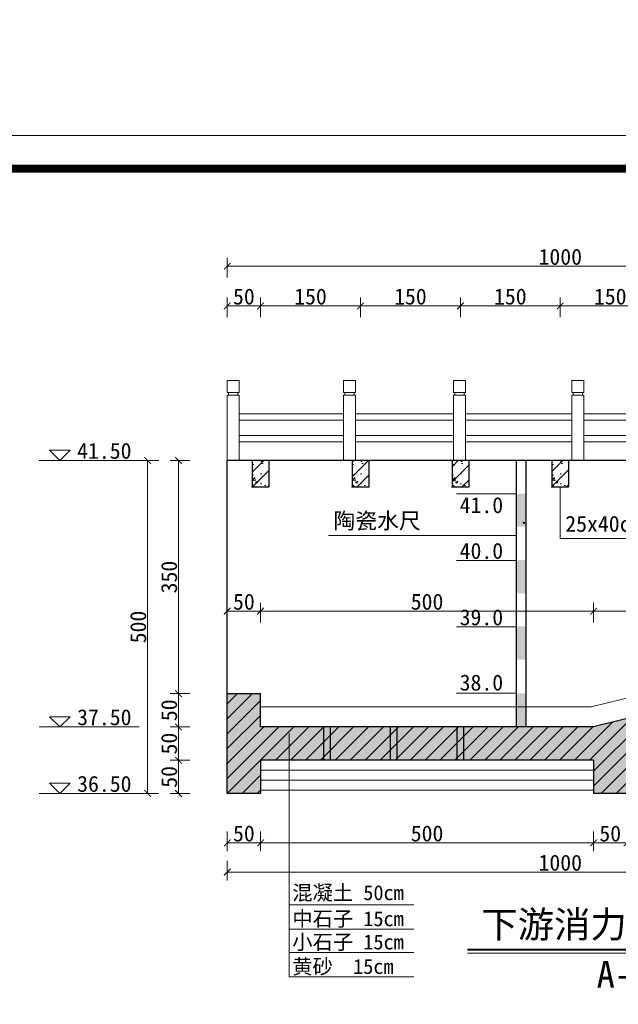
# Model space of a CAD drawing. Extents: x -13074 to 1448651, y 3648755 to 8081248.
# Tile 68 of 173: x 559309 to 559399, y 3858652 to 3858800. Entities that reach past the tile are written whole.
import ezdxf

# ---------------------------------------------------------------- set-up
doc = ezdxf.new("R2010")
doc.units = 0
doc.header["$PDMODE"] = 32
doc.header["$PDSIZE"] = 0.2
doc.layers.get('0').update_dxf_attribs({"linetype": 'CONTINUOUS'})
doc.layers.get('Defpoints').update_dxf_attribs({"linetype": 'CONTINUOUS'})
for name, color, linetype, lineweight in [('0.09折线', 6, 'CONTINUOUS', 9), ('0.09标注线', 3, 'CONTINUOUS', 9), ('0.13填充', 8, 'CONTINUOUS', 9), ('0.30粗线', 7, 'CONTINUOUS', 30), ('SHEET', 1, 'CONTINUOUS', 15), ('文字', 7, 'CONTINUOUS', 15), ('新建路', 7, 'CONTINUOUS', 40)]:
    doc.layers.add(name, color=color, linetype=linetype, lineweight=lineweight)
doc.layers.add('PUB_DIM', color=3, linetype='CONTINUOUS')
doc.styles.add('-仿宋_GB2312', font='FangSong_GB2312.ttf')
doc.styles.add('TSSD_Dimension', font='tssdeng.shx', dxfattribs={"width": 0.7, "bigfont": '1hztxt.shx'})
doc.dimstyles.new('TSSD_100_100', dxfattribs={"dimtxt": 300, "dimasz": 100, "dimexe": 100, "dimexo": 250, "dimgap": 100, "dimtad": 1, "dimdec": 0, "dimzin": 0, "dimdsep": 46, "dimtxsty": 'TSSD_Dimension', "dimblk": 'ARCHTICK', "dimcen": 0, "dimdle": 100, "dimclrt": 7, "dimadec": 0, "dimazin": 0, "dimtfac": 1, "dimtdec": 0, "dimtix": 1, "dimtmove": 2, "dimatfit": 3, "dimfxl": 1, "dimtolj": 1, "dimtzin": 0, "dimarcsym": 0})
doc.dimstyles.new('zzzz STANDARD', dxfattribs={"dimtxt": 2.3, "dimasz": 1, "dimexe": 1.25, "dimexo": 1.5, "dimgap": 0.2, "dimtad": 1, "dimdec": 0, "dimlfac": 10, "dimzin": 0, "dimdsep": 46, "dimtxsty": '-仿宋_GB2312', "dimblk": 'ARCHTICK', "dimcen": 0.09, "dimadec": 0, "dimazin": 0, "dimtfac": 1, "dimtdec": 0, "dimtix": 1, "dimtmove": 2, "dimatfit": 3, "dimfxl": 1.7, "dimfxlon": 1, "dimtolj": 1, "dimtzin": 0, "dimlwd": 9, "dimlwe": 9, "dimarcsym": 0})

# ---------------------------------------------------------------- blocks, each defined once
blk = doc.blocks.new('_ARCHTICK')
at = {"color": 0, "linetype": 'ByBlock', "const_width": 0.15}
blk.add_lwpolyline([(-0.5, -0.5), (0.5, 0.5)], dxfattribs=at)
blk = doc.blocks.new('*D1963')
at = {"layer": 'Defpoints', "color": 0, "linetype": 'Continuous', "lineweight": 13}
for p in [(559439.9629000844, 3858694.668767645), (559339.9629000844, 3858683.668767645), (559339.9629000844, 3858671.867735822)]:
    blk.add_point(p, dxfattribs=at)
at = {"layer": '新建路', "color": 0, "linetype": 'Continuous', "lineweight": 9}
for p, q in [((559339.9629000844, 3858673.567735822), (559339.9629000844, 3858670.617735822)), ((559439.9629000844, 3858673.567735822), (559439.9629000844, 3858670.617735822)), ((559439.9629000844, 3858671.867735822), (559339.9629000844, 3858671.867735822))]:
    blk.add_line(p, q, dxfattribs=at)
at = {"layer": '新建路', "color": 0, "linetype": 'Continuous', "lineweight": 9, "rotation": 180}
blk.add_blockref('_ARCHTICK', (559339.9629000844, 3858671.867735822), dxfattribs=at)
at = {"layer": '新建路', "color": 0, "linetype": 'Continuous', "lineweight": 9}
blk.add_blockref('_ARCHTICK', (559439.9629000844, 3858671.867735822), dxfattribs=at)
at = {"layer": '新建路', "color": 0, "linetype": 'Continuous', "lineweight": 13, "insert": (559389.9629000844, 3858673.267735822), "char_height": 2.4, "attachment_point": 5, "style": '-仿宋_GB2312'}
blk.add_mtext('\\A1;1000', dxfattribs=at)
blk = doc.blocks.new('*D1968')
at = {"layer": 'Defpoints', "color": 0, "linetype": 'Continuous', "lineweight": 13}
for p in [(559339.9629000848, 3858733.668767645), (559328.0081847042, 3858683.668767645), (559339.9629000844, 3858683.668767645)]:
    blk.add_point(p, dxfattribs=at)
at = {"layer": '新建路', "color": 0, "linetype": 'Continuous', "lineweight": 9}
for p, q in [((559329.7081847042, 3858733.668767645), (559326.7581847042, 3858733.668767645)), ((559328.0081847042, 3858733.668767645), (559328.0081847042, 3858683.668767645)), ((559329.7081847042, 3858683.668767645), (559326.7581847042, 3858683.668767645))]:
    blk.add_line(p, q, dxfattribs=at)
for p, rotation in [((559328.0081847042, 3858733.668767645), 90), ((559328.0081847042, 3858683.668767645), 270)]:
    blk.add_blockref('_ARCHTICK', p, dxfattribs=dict(at, rotation=rotation))
at = {"layer": '新建路', "color": 0, "linetype": 'Continuous', "lineweight": 13, "insert": (559326.6081847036, 3858708.668767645), "char_height": 2.4, "attachment_point": 5, "rotation": 90, "style": '-仿宋_GB2312'}
blk.add_mtext('\\A1;500', dxfattribs=at)
blk = doc.blocks.new('*D2511')
at = {"layer": 'Defpoints', "color": 0, "linetype": 'Continuous', "lineweight": 13}
for p in [(559389.962900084, 3858756.870710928), (559389.962900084, 3858729.668744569), (559404.9629000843, 3858729.668745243)]:
    blk.add_point(p, dxfattribs=at)
at = {"layer": '新建路', "color": 0, "linetype": 'Continuous', "lineweight": 9}
for p, q in [((559389.962900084, 3858755.170710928), (559389.962900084, 3858758.120710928)), ((559404.9629000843, 3858756.870710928), (559389.962900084, 3858756.870710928)), ((559404.9629000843, 3858755.170710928), (559404.9629000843, 3858758.120710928))]:
    blk.add_line(p, q, dxfattribs=at)
at = {"layer": '新建路', "color": 0, "linetype": 'Continuous', "lineweight": 9, "rotation": 180}
blk.add_blockref('_ARCHTICK', (559389.962900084, 3858756.870710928), dxfattribs=at)
at = {"layer": '新建路', "color": 0, "linetype": 'Continuous', "lineweight": 9}
blk.add_blockref('_ARCHTICK', (559404.9629000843, 3858756.870710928), dxfattribs=at)
at = {"layer": '新建路', "color": 0, "linetype": 'Continuous', "lineweight": 13, "insert": (559397.4629000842, 3858758.270710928), "char_height": 2.4, "attachment_point": 5, "style": '-仿宋_GB2312'}
blk.add_mtext('\\A1;150', dxfattribs=at)
blk = doc.blocks.new('*D2512')
at = {"layer": 'Defpoints', "color": 0, "linetype": 'Continuous', "lineweight": 13}
for p in [(559374.9629000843, 3858756.870710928), (559374.9629000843, 3858729.668745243), (559389.962900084, 3858729.668744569)]:
    blk.add_point(p, dxfattribs=at)
at = {"layer": '新建路', "color": 0, "linetype": 'Continuous', "lineweight": 9}
for p, q in [((559374.9629000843, 3858755.170710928), (559374.9629000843, 3858758.120710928)), ((559389.962900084, 3858756.870710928), (559374.9629000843, 3858756.870710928)), ((559389.962900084, 3858755.170710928), (559389.962900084, 3858758.120710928))]:
    blk.add_line(p, q, dxfattribs=at)
at = {"layer": '新建路', "color": 0, "linetype": 'Continuous', "lineweight": 9, "rotation": 180}
blk.add_blockref('_ARCHTICK', (559374.9629000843, 3858756.870710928), dxfattribs=at)
at = {"layer": '新建路', "color": 0, "linetype": 'Continuous', "lineweight": 9}
blk.add_blockref('_ARCHTICK', (559389.962900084, 3858756.870710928), dxfattribs=at)
at = {"layer": '新建路', "color": 0, "linetype": 'Continuous', "lineweight": 13, "insert": (559382.4629000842, 3858758.270710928), "char_height": 2.4, "attachment_point": 5, "style": '-仿宋_GB2312'}
blk.add_mtext('\\A1;150', dxfattribs=at)
blk = doc.blocks.new('*D2513')
at = {"layer": 'Defpoints', "color": 0, "linetype": 'Continuous', "lineweight": 13}
for p in [(559359.9629000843, 3858756.870710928), (559359.9629000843, 3858729.668745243), (559374.9629000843, 3858729.668745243)]:
    blk.add_point(p, dxfattribs=at)
at = {"layer": '新建路', "color": 0, "linetype": 'Continuous', "lineweight": 9}
for p, q in [((559359.9629000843, 3858755.170710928), (559359.9629000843, 3858758.120710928)), ((559374.9629000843, 3858756.870710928), (559359.9629000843, 3858756.870710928)), ((559374.9629000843, 3858755.170710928), (559374.9629000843, 3858758.120710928))]:
    blk.add_line(p, q, dxfattribs=at)
at = {"layer": '新建路', "color": 0, "linetype": 'Continuous', "lineweight": 9, "rotation": 180}
blk.add_blockref('_ARCHTICK', (559359.9629000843, 3858756.870710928), dxfattribs=at)
at = {"layer": '新建路', "color": 0, "linetype": 'Continuous', "lineweight": 9}
blk.add_blockref('_ARCHTICK', (559374.9629000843, 3858756.870710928), dxfattribs=at)
at = {"layer": '新建路', "color": 0, "linetype": 'Continuous', "lineweight": 13, "insert": (559367.4629000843, 3858758.270710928), "char_height": 2.4, "attachment_point": 5, "style": '-仿宋_GB2312'}
blk.add_mtext('\\A1;150', dxfattribs=at)
blk = doc.blocks.new('*D2514')
at = {"layer": 'Defpoints', "color": 0, "linetype": 'Continuous', "lineweight": 13}
for p in [(559344.9629000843, 3858756.870710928), (559344.9629000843, 3858729.668745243), (559359.9629000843, 3858729.668745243)]:
    blk.add_point(p, dxfattribs=at)
at = {"layer": '新建路', "color": 0, "linetype": 'Continuous', "lineweight": 9}
for p, q in [((559344.9629000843, 3858755.170710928), (559344.9629000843, 3858758.120710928)), ((559359.9629000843, 3858756.870710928), (559344.9629000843, 3858756.870710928)), ((559359.9629000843, 3858755.170710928), (559359.9629000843, 3858758.120710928))]:
    blk.add_line(p, q, dxfattribs=at)
at = {"layer": '新建路', "color": 0, "linetype": 'Continuous', "lineweight": 9, "rotation": 180}
blk.add_blockref('_ARCHTICK', (559344.9629000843, 3858756.870710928), dxfattribs=at)
at = {"layer": '新建路', "color": 0, "linetype": 'Continuous', "lineweight": 9}
blk.add_blockref('_ARCHTICK', (559359.9629000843, 3858756.870710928), dxfattribs=at)
at = {"layer": '新建路', "color": 0, "linetype": 'Continuous', "lineweight": 13, "insert": (559352.4629000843, 3858758.270710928), "char_height": 2.4, "attachment_point": 5, "style": '-仿宋_GB2312'}
blk.add_mtext('\\A1;150', dxfattribs=at)
blk = doc.blocks.new('*D2515')
at = {"layer": 'Defpoints', "color": 0, "linetype": 'Continuous', "lineweight": 13}
for p in [(559339.9629000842, 3858756.870710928), (559339.9629000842, 3858729.668745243), (559344.9629000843, 3858729.668745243)]:
    blk.add_point(p, dxfattribs=at)
at = {"layer": '新建路', "color": 0, "linetype": 'Continuous', "lineweight": 9}
for p, q in [((559339.9629000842, 3858755.170710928), (559339.9629000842, 3858758.120710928)), ((559344.9629000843, 3858756.870710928), (559339.9629000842, 3858756.870710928)), ((559344.9629000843, 3858755.170710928), (559344.9629000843, 3858758.120710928))]:
    blk.add_line(p, q, dxfattribs=at)
at = {"layer": '新建路', "color": 0, "linetype": 'Continuous', "lineweight": 9, "rotation": 180}
blk.add_blockref('_ARCHTICK', (559339.9629000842, 3858756.870710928), dxfattribs=at)
at = {"layer": '新建路', "color": 0, "linetype": 'Continuous', "lineweight": 9}
blk.add_blockref('_ARCHTICK', (559344.9629000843, 3858756.870710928), dxfattribs=at)
at = {"layer": '新建路', "color": 0, "linetype": 'Continuous', "lineweight": 13, "insert": (559342.4629000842, 3858758.270710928), "char_height": 2.4, "attachment_point": 5, "style": '-仿宋_GB2312'}
blk.add_mtext('\\A1;50', dxfattribs=at)
blk = doc.blocks.new('*D1656')
at = {"layer": 'Defpoints', "color": 0, "lineweight": 13}
for p in [(795705.9595204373, 267580.8669676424), (795535.205362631, 266220.4204991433), (795732.5029125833, 266163.840829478), (795133.8403867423, 265864.5095665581), (795133.8403867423, 265864.509566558)]:
    blk.add_point(p, dxfattribs=at)
at = {"layer": 'PUB_DIM', "color": 0, "lineweight": -2}
blk.add_arc((795133.8403867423, 265864.5095665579), 536.4386598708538, 26.5650511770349, 71.56505117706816, dxfattribs=at)
at = {"layer": 'PUB_DIM', "color": 0, "lineweight": -2, "xscale": 100, "yscale": 100, "zscale": 100}
for p, rotation in [((795303.4771857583, 266373.419963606), 161.5650511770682), ((795613.6457104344, 266104.4122284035), 296.5650511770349)]:
    blk.add_blockref('_ARCHTICK', p, dxfattribs=dict(at, rotation=rotation))
blk = doc.blocks.new('123')
at = {"layer": 'PUB_DIM', "color": 7}
dim = blk.add_angular_dim_2l(base=(795535.205362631, 266220.4204991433), line1=((795732.5029125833, 266163.840829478), (795133.8403867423, 265864.5095665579)), line2=((795133.8403867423, 265864.5095665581), (795705.9595204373, 267580.8669676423)), text=' ', dimstyle='TSSD_100_100', dxfattribs=at)
dim.commit()
dim.dimension.update_dxf_attribs({"geometry": '*D1656', "text_midpoint": (426562.1341325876, 722353.3214337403)})

msp = doc.modelspace()

# ---------------------------------------------------------------- hatches: boundary and pattern name
at = {"layer": '0.09标注线', "linetype": 'Continuous', "lineweight": 13}
h = msp.add_hatch(dxfattribs=at)
h.set_pattern_fill('ANSI31', color=256, scale=0.5, style=0)
h.set_pattern_definition([(45, (559343.7129000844, 3858729.668745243), (-1.122532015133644, 1.122532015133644), [])])
h.paths.add_polyline_path([(559436.2129000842, 3858733.668745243), (559433.7129000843, 3858733.668768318), (559433.7129000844, 3858729.668745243), (559436.2129000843, 3858729.668745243)])
h.paths.add_polyline_path([(559421.2129000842, 3858733.668745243), (559418.7129000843, 3858733.668768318), (559418.7129000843, 3858729.668745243), (559421.2129000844, 3858729.668745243)])
h.paths.add_polyline_path([(559406.2129000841, 3858733.668745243), (559403.7129000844, 3858733.668768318), (559403.7129000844, 3858729.668745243), (559406.2129000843, 3858729.668745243)])
h.paths.add_polyline_path([(559391.2129000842, 3858733.668745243), (559388.7129000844, 3858733.668768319), (559388.7129000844, 3858729.668745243), (559391.2129000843, 3858729.668745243)])
h.paths.add_polyline_path([(559376.2129000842, 3858733.668745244), (559373.7129000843, 3858733.668768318), (559373.7129000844, 3858729.668745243), (559376.2129000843, 3858729.668745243)])
h.paths.add_polyline_path([(559361.2129000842, 3858733.668745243), (559358.7129000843, 3858733.668768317), (559358.7129000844, 3858729.668745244), (559361.2129000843, 3858729.668745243)])
h.paths.add_polyline_path([(559346.2129000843, 3858733.668745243), (559343.7129000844, 3858733.668768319), (559343.7129000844, 3858729.668745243), (559346.2129000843, 3858729.668745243)])
h = msp.add_hatch(dxfattribs=at)
h.set_pattern_fill('AR-CONC', color=256, scale=0.02, style=0)
h.set_pattern_definition([(49.99999999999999, (559343.7129000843, 3858729.668745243), (3.64369337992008, -0.3187817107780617), [0.381, -4.191000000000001]), (355, (559343.7129000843, 3858729.668745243), (-0.7048565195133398, 3.8211328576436), [0.3048, -3.3528]), (100.451, (559344.0165400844, 3858729.642180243), (2.938850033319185, 3.502333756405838), [0.3238, -3.5618]), (46.18420000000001, (559343.7129000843, 3858730.684745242), (5.421580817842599, -0.8408465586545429), [0.5715, -6.2865]), (96.6356, (559344.1646980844, 3858730.614675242), (4.748084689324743, 4.948511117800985), [0.4857, -5.3427]), (351.1840000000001, (559343.7129000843, 3858730.684745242), (4.748092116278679, 4.948502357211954), [0.4572, -5.0292]), (21, (559344.2209000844, 3858730.430745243), (3.032297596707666, -2.04531037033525), [0.381, -4.191000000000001]), (326.0000000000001, (559344.2209000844, 3858730.430745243), (1.236040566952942, 3.683759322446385), [0.3048, -3.3528]), (71.4514, (559344.4735900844, 3858730.260303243), (4.268329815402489, 1.638457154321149), [0.3238, -3.5618]), (37.50000000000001, (559343.7129000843, 3858729.668745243), (0.06177206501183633, 1.691100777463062), [0, -3.31216, 0, -3.4036, 0, -3.3655]), (7.499999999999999, (559343.7129000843, 3858729.668745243), (1.336393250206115, 2.00361149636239), [0, -1.94056, 0, -3.23596, 0, -1.2827]), (327.5, (559342.5800600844, 3858729.668745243), (2.711811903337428, -0.1145748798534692), [0, -1.27, 0, -3.9624, 0, -5.2578]), (317.5, (559342.0720600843, 3858729.668745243), (2.962583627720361, 0.5085298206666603), [0, -1.651, 0, -2.63144, 0, -3.7338])])
h.paths.add_polyline_path([(559346.2129000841, 3858733.668745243), (559343.7129000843, 3858733.668745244), (559343.7129000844, 3858729.668745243), (559346.2129000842, 3858729.668745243)])
h = msp.add_hatch(dxfattribs=at)
h.set_pattern_fill('AR-CONC', color=256, scale=0.02, style=0)
h.set_pattern_definition([(49.99999999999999, (559358.7129000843, 3858729.668745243), (3.64369337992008, -0.3187817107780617), [0.381, -4.191000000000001]), (355, (559358.7129000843, 3858729.668745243), (-0.7048565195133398, 3.8211328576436), [0.3048, -3.3528]), (100.451, (559359.0165400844, 3858729.642180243), (2.938850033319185, 3.502333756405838), [0.3238, -3.5618]), (46.18420000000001, (559358.7129000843, 3858730.684745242), (5.421580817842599, -0.8408465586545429), [0.5715, -6.2865]), (96.6356, (559359.1646980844, 3858730.614675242), (4.748084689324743, 4.948511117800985), [0.4857, -5.3427]), (351.1840000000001, (559358.7129000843, 3858730.684745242), (4.748092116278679, 4.948502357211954), [0.4572, -5.0292]), (21, (559359.2209000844, 3858730.430745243), (3.032297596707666, -2.04531037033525), [0.381, -4.191000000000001]), (326.0000000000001, (559359.2209000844, 3858730.430745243), (1.236040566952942, 3.683759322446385), [0.3048, -3.3528]), (71.4514, (559359.4735900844, 3858730.260303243), (4.268329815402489, 1.638457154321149), [0.3238, -3.5618]), (37.50000000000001, (559358.7129000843, 3858729.668745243), (0.06177206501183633, 1.691100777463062), [0, -3.31216, 0, -3.4036, 0, -3.3655]), (7.499999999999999, (559358.7129000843, 3858729.668745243), (1.336393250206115, 2.00361149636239), [0, -1.94056, 0, -3.23596, 0, -1.2827]), (327.5, (559357.5800600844, 3858729.668745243), (2.711811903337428, -0.1145748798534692), [0, -1.27, 0, -3.9624, 0, -5.2578]), (317.5, (559357.0720600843, 3858729.668745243), (2.962583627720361, 0.5085298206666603), [0, -1.651, 0, -2.63144, 0, -3.7338])])
h.paths.add_polyline_path([(559361.2129000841, 3858733.668745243), (559358.7129000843, 3858733.668745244), (559358.7129000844, 3858729.668745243), (559361.2129000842, 3858729.668745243)])
h = msp.add_hatch(dxfattribs=at)
h.set_pattern_fill('AR-CONC', color=256, scale=0.02, style=0)
h.set_pattern_definition([(49.99999999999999, (559373.7129000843, 3858729.668745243), (3.64369337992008, -0.3187817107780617), [0.381, -4.191000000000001]), (355, (559373.7129000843, 3858729.668745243), (-0.7048565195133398, 3.8211328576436), [0.3048, -3.3528]), (100.451, (559374.0165400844, 3858729.642180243), (2.938850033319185, 3.502333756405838), [0.3238, -3.5618]), (46.18420000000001, (559373.7129000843, 3858730.684745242), (5.421580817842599, -0.8408465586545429), [0.5715, -6.2865]), (96.6356, (559374.1646980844, 3858730.614675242), (4.748084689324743, 4.948511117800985), [0.4857, -5.3427]), (351.1840000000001, (559373.7129000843, 3858730.684745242), (4.748092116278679, 4.948502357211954), [0.4572, -5.0292]), (21, (559374.2209000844, 3858730.430745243), (3.032297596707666, -2.04531037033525), [0.381, -4.191000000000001]), (326.0000000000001, (559374.2209000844, 3858730.430745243), (1.236040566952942, 3.683759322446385), [0.3048, -3.3528]), (71.4514, (559374.4735900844, 3858730.260303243), (4.268329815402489, 1.638457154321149), [0.3238, -3.5618]), (37.50000000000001, (559373.7129000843, 3858729.668745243), (0.06177206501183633, 1.691100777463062), [0, -3.31216, 0, -3.4036, 0, -3.3655]), (7.499999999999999, (559373.7129000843, 3858729.668745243), (1.336393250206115, 2.00361149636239), [0, -1.94056, 0, -3.23596, 0, -1.2827]), (327.5, (559372.5800600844, 3858729.668745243), (2.711811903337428, -0.1145748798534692), [0, -1.27, 0, -3.9624, 0, -5.2578]), (317.5, (559372.0720600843, 3858729.668745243), (2.962583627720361, 0.5085298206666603), [0, -1.651, 0, -2.63144, 0, -3.7338])])
h.paths.add_polyline_path([(559376.2129000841, 3858733.668745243), (559373.7129000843, 3858733.668745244), (559373.7129000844, 3858729.668745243), (559376.2129000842, 3858729.668745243)])
h = msp.add_hatch(dxfattribs=at)
h.set_pattern_fill('AR-CONC', color=256, scale=0.02, style=0)
h.set_pattern_definition([(49.99999999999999, (559388.7129000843, 3858729.668745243), (3.64369337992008, -0.3187817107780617), [0.381, -4.191000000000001]), (355, (559388.7129000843, 3858729.668745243), (-0.7048565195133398, 3.8211328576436), [0.3048, -3.3528]), (100.451, (559389.0165400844, 3858729.642180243), (2.938850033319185, 3.502333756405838), [0.3238, -3.5618]), (46.18420000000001, (559388.7129000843, 3858730.684745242), (5.421580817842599, -0.8408465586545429), [0.5715, -6.2865]), (96.6356, (559389.1646980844, 3858730.614675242), (4.748084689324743, 4.948511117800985), [0.4857, -5.3427]), (351.1840000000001, (559388.7129000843, 3858730.684745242), (4.748092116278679, 4.948502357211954), [0.4572, -5.0292]), (21, (559389.2209000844, 3858730.430745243), (3.032297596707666, -2.04531037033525), [0.381, -4.191000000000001]), (326.0000000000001, (559389.2209000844, 3858730.430745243), (1.236040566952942, 3.683759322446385), [0.3048, -3.3528]), (71.4514, (559389.4735900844, 3858730.260303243), (4.268329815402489, 1.638457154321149), [0.3238, -3.5618]), (37.50000000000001, (559388.7129000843, 3858729.668745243), (0.06177206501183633, 1.691100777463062), [0, -3.31216, 0, -3.4036, 0, -3.3655]), (7.499999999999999, (559388.7129000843, 3858729.668745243), (1.336393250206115, 2.00361149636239), [0, -1.94056, 0, -3.23596, 0, -1.2827]), (327.5, (559387.5800600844, 3858729.668745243), (2.711811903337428, -0.1145748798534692), [0, -1.27, 0, -3.9624, 0, -5.2578]), (317.5, (559387.0720600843, 3858729.668745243), (2.962583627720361, 0.5085298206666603), [0, -1.651, 0, -2.63144, 0, -3.7338])])
h.paths.add_polyline_path([(559391.2129000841, 3858733.668745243), (559388.7129000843, 3858733.668745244), (559388.7129000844, 3858729.668745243), (559391.2129000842, 3858729.668745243)])
for points in [[(559384.7892516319, 3858728.710166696), (559383.3641408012, 3858728.710166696), (559383.3641408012, 3858723.710166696), (559384.7892516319, 3858723.710166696)], [(559384.7892516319, 3858728.710166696), (559383.3641408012, 3858728.710166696), (559383.3641408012, 3858723.710166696), (559384.7892516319, 3858723.710166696)], [(559384.7892516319, 3858718.738033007), (559383.3641408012, 3858718.738033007), (559383.3641408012, 3858713.738033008), (559384.7892516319, 3858713.738033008)], [(559384.7892516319, 3858718.738033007), (559383.3641408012, 3858718.738033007), (559383.3641408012, 3858713.738033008), (559384.7892516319, 3858713.738033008)], [(559384.7892516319, 3858708.765899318), (559383.3641408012, 3858708.765899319), (559383.3641408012, 3858703.765899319), (559384.7892516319, 3858703.765899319)], [(559384.7892516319, 3858708.765899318), (559383.3641408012, 3858708.765899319), (559383.3641408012, 3858703.765899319), (559384.7892516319, 3858703.765899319)], [(559384.789251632, 3858698.693868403), (559383.3641408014, 3858698.693868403), (559383.3641408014, 3858693.693868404), (559384.789251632, 3858693.693868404)]]:
    msp.add_hatch(color=256, dxfattribs=at).paths.add_polyline_path(points)
h = msp.add_hatch(dxfattribs=at)
h.set_pattern_fill('ANSI31', color=256, scale=0.5, style=0)
h.set_pattern_definition([(45, (559339.9629000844, 3858683.668767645), (-1.122532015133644, 1.122532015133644), [])])
h.paths.add_polyline_path([(559439.962900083, 3858703.668767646), (559434.9629000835, 3858703.668767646), (559394.962900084, 3858693.668767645), (559344.9629000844, 3858693.668767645), (559344.9629000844, 3858698.668767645), (559339.9629000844, 3858698.668767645), (559339.9629000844, 3858683.668767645), (559344.9629000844, 3858683.668767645), (559344.9629000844, 3858688.668767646), (559394.9629000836, 3858688.668767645), (559394.9629000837, 3858683.668767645), (559399.9629000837, 3858683.668767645), (559399.9629000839, 3858689.79566202), (559419.4553225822, 3858694.668767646), (559439.9629000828, 3858694.668767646)])
h.paths.add_polyline_path([(559415.397887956, 3858698.292001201), (559416.3748476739, 3858694.384162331), (559412.8823346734, 3858693.511034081), (559411.9053749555, 3858697.418872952)], flags=24)
h = msp.add_hatch(dxfattribs=at)
h.set_pattern_fill('AR-CONC', color=256, scale=0.02, style=0)
h.set_pattern_definition([(49.99999999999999, (559339.9629000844, 3858683.668767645), (3.64369337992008, -0.3187817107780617), [0.381, -4.191000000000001]), (355, (559339.9629000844, 3858683.668767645), (-0.7048565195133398, 3.8211328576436), [0.3048, -3.3528]), (100.451, (559340.2665400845, 3858683.642202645), (2.938850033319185, 3.502333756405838), [0.3238, -3.5618]), (46.18420000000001, (559339.9629000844, 3858684.684767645), (5.421580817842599, -0.8408465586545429), [0.5715, -6.2865]), (96.6356, (559340.4146980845, 3858684.614697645), (4.748084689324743, 4.948511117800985), [0.4857, -5.3427]), (351.1840000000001, (559339.9629000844, 3858684.684767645), (4.748092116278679, 4.948502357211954), [0.4572, -5.0292]), (21, (559340.4709000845, 3858684.430767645), (3.032297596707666, -2.04531037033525), [0.381, -4.191000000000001]), (326.0000000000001, (559340.4709000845, 3858684.430767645), (1.236040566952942, 3.683759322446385), [0.3048, -3.3528]), (71.4514, (559340.7235900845, 3858684.260325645), (4.268329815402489, 1.638457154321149), [0.3238, -3.5618]), (37.50000000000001, (559339.9629000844, 3858683.668767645), (0.06177206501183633, 1.691100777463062), [0, -3.31216, 0, -3.4036, 0, -3.3655]), (7.499999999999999, (559339.9629000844, 3858683.668767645), (1.336393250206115, 2.00361149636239), [0, -1.94056, 0, -3.23596, 0, -1.2827]), (327.5, (559338.8300600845, 3858683.668767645), (2.711811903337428, -0.1145748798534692), [0, -1.27, 0, -3.9624, 0, -5.2578]), (317.5, (559338.3220600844, 3858683.668767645), (2.962583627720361, 0.5085298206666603), [0, -1.651, 0, -2.63144, 0, -3.7338])])
h.paths.add_polyline_path([(559394.9629000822, 3858693.668767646), (559344.9629000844, 3858693.668767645), (559344.9629000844, 3858698.668767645), (559339.9629000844, 3858698.668767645), (559339.9629000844, 3858683.668767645), (559344.9629000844, 3858683.668767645), (559344.9629000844, 3858688.668767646), (559394.9629000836, 3858688.668767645), (559394.9629000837, 3858683.668767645), (559399.9629000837, 3858683.668767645), (559399.9629000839, 3858689.79566202), (559419.4553225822, 3858694.668767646), (559439.9629000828, 3858694.668767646), (559439.962900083, 3858703.668767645), (559434.9629000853, 3858703.668767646)])
h.paths.add_polyline_path([(559415.397887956, 3858698.292001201), (559416.3748476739, 3858694.384162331), (559412.8823346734, 3858693.511034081), (559411.9053749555, 3858697.418872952)], flags=24)

# ---------------------------------------------------------------- linework, layer by layer
at = {"layer": '0.09折线', "color": 7}
for p, q in [((559339.9629000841, 3858743.868790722), (559339.9629000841, 3858745.668790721)), ((559339.9629000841, 3858745.668790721), (559341.762900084, 3858745.668790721)), ((559339.9629000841, 3858743.868790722), (559339.9629000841, 3858745.668790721)), ((559339.9629000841, 3858745.668790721), (559341.762900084, 3858745.668790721)), ((559339.962900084, 3858743.868790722), (559339.962900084, 3858745.668790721)), ((559339.962900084, 3858745.668790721), (559341.762900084, 3858745.668790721)), ((559341.762900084, 3858743.868790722), (559341.762900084, 3858745.668790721)), ((559341.762900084, 3858743.868790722), (559341.762900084, 3858745.668790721)), ((559341.762900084, 3858743.868790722), (559341.762900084, 3858745.668790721)), ((559357.4224320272, 3858743.868790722), (559357.4224320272, 3858745.668790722)), ((559357.4224320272, 3858745.668790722), (559359.2224320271, 3858745.668790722)), ((559357.4224320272, 3858743.868790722), (559357.4224320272, 3858745.668790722)), ((559357.4224320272, 3858745.668790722), (559359.2224320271, 3858745.668790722)), ((559357.4224320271, 3858743.868790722), (559357.4224320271, 3858745.668790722)), ((559357.4224320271, 3858745.668790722), (559359.2224320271, 3858745.668790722)), ((559359.2224320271, 3858743.868790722), (559359.2224320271, 3858745.668790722)), ((559359.2224320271, 3858743.868790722), (559359.2224320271, 3858745.668790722)), ((559359.2224320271, 3858743.868790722), (559359.2224320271, 3858745.668790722)), ((559373.9551138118, 3858743.868790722), (559373.9551138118, 3858745.668790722)), ((559373.9551138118, 3858745.668790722), (559375.7551138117, 3858745.668790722)), ((559373.9551138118, 3858743.868790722), (559373.9551138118, 3858745.668790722)), ((559373.9551138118, 3858745.668790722), (559375.7551138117, 3858745.668790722)), ((559373.9551138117, 3858743.868790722), (559373.9551138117, 3858745.668790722)), ((559373.9551138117, 3858745.668790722), (559375.7551138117, 3858745.668790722)), ((559375.7551138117, 3858743.868790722), (559375.7551138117, 3858745.668790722)), ((559375.7551138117, 3858743.868790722), (559375.7551138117, 3858745.668790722)), ((559375.7551138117, 3858743.868790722), (559375.7551138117, 3858745.668790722)), ((559391.7147347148, 3858743.868790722), (559391.7147347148, 3858745.668790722)), ((559391.7147347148, 3858745.668790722), (559393.5147347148, 3858745.668790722)), ((559391.7147347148, 3858743.868790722), (559391.7147347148, 3858745.668790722)), ((559391.7147347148, 3858745.668790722), (559393.5147347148, 3858745.668790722)), ((559391.7147347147, 3858743.868790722), (559391.7147347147, 3858745.668790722)), ((559391.7147347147, 3858745.668790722), (559393.5147347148, 3858745.668790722)), ((559393.5147347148, 3858743.868790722), (559393.5147347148, 3858745.668790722)), ((559393.5147347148, 3858743.868790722), (559393.5147347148, 3858745.668790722)), ((559393.5147347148, 3858743.868790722), (559393.5147347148, 3858745.668790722)), ((559339.9629000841, 3858743.868790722), (559341.762900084, 3858743.868790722)), ((559339.9629000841, 3858743.868790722), (559341.762900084, 3858743.868790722)), ((559339.962900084, 3858743.868790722), (559341.762900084, 3858743.868790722)), ((559339.9629000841, 3858743.468790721), (559341.762900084, 3858743.468790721)), ((559339.9629000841, 3858743.468790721), (559339.9629000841, 3858733.668790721)), ((559339.9629000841, 3858743.468790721), (559341.762900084, 3858743.468790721)), ((559339.9629000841, 3858743.468790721), (559339.9629000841, 3858733.668790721)), ((559339.962900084, 3858743.468790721), (559341.762900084, 3858743.468790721)), ((559339.962900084, 3858743.468790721), (559339.962900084, 3858733.668790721)), ((559340.162900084, 3858743.468790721), (559340.162900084, 3858743.868790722)), ((559340.162900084, 3858743.468790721), (559340.162900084, 3858743.868790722)), ((559340.1629000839, 3858743.468790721), (559340.1629000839, 3858743.868790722)), ((559341.5629000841, 3858743.468790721), (559341.5629000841, 3858743.868790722)), ((559341.5629000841, 3858743.468790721), (559341.5629000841, 3858743.868790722)), ((559341.562900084, 3858743.468790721), (559341.562900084, 3858743.868790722)), ((559341.762900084, 3858733.668790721), (559341.762900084, 3858743.468790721)), ((559341.762900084, 3858733.668790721), (559341.762900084, 3858743.468790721)), ((559341.762900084, 3858733.668790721), (559341.762900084, 3858743.468790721)), ((559357.4224320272, 3858743.868790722), (559359.2224320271, 3858743.868790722)), ((559357.4224320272, 3858743.868790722), (559359.2224320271, 3858743.868790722)), ((559357.4224320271, 3858743.868790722), (559359.2224320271, 3858743.868790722)), ((559357.4224320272, 3858743.468790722), (559359.2224320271, 3858743.468790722)), ((559357.4224320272, 3858743.468790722), (559357.4224320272, 3858733.668790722)), ((559357.4224320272, 3858743.468790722), (559359.2224320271, 3858743.468790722)), ((559357.4224320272, 3858743.468790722), (559357.4224320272, 3858733.668790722)), ((559357.4224320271, 3858743.468790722), (559359.2224320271, 3858743.468790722)), ((559357.4224320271, 3858743.468790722), (559357.4224320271, 3858733.668790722)), ((559357.6224320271, 3858743.468790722), (559357.6224320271, 3858743.868790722)), ((559357.6224320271, 3858743.468790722), (559357.6224320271, 3858743.868790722)), ((559357.622432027, 3858743.468790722), (559357.622432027, 3858743.868790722)), ((559359.0224320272, 3858743.468790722), (559359.0224320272, 3858743.868790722)), ((559359.0224320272, 3858743.468790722), (559359.0224320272, 3858743.868790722)), ((559359.022432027, 3858743.468790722), (559359.022432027, 3858743.868790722)), ((559359.2224320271, 3858733.668790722), (559359.2224320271, 3858743.468790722)), ((559359.2224320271, 3858733.668790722), (559359.2224320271, 3858743.468790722)), ((559359.2224320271, 3858733.668790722), (559359.2224320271, 3858743.468790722)), ((559373.9551138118, 3858743.868790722), (559375.7551138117, 3858743.868790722)), ((559373.9551138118, 3858743.868790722), (559375.7551138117, 3858743.868790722)), ((559373.9551138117, 3858743.868790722), (559375.7551138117, 3858743.868790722)), ((559373.9551138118, 3858743.468790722), (559375.7551138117, 3858743.468790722)), ((559373.9551138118, 3858743.468790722), (559373.9551138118, 3858733.668790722)), ((559373.9551138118, 3858743.468790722), (559375.7551138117, 3858743.468790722)), ((559373.9551138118, 3858743.468790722), (559373.9551138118, 3858733.668790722)), ((559373.9551138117, 3858743.468790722), (559375.7551138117, 3858743.468790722)), ((559373.9551138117, 3858743.468790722), (559373.9551138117, 3858733.668790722)), ((559374.1551138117, 3858743.468790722), (559374.1551138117, 3858743.868790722)), ((559374.1551138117, 3858743.468790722), (559374.1551138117, 3858743.868790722)), ((559374.1551138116, 3858743.468790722), (559374.1551138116, 3858743.868790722)), ((559375.5551138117, 3858743.468790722), (559375.5551138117, 3858743.868790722)), ((559375.5551138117, 3858743.468790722), (559375.5551138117, 3858743.868790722)), ((559375.5551138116, 3858743.468790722), (559375.5551138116, 3858743.868790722)), ((559375.7551138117, 3858733.668790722), (559375.7551138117, 3858743.468790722)), ((559375.7551138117, 3858733.668790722), (559375.7551138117, 3858743.468790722)), ((559375.7551138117, 3858733.668790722), (559375.7551138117, 3858743.468790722)), ((559391.7147347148, 3858743.868790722), (559393.5147347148, 3858743.868790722)), ((559391.7147347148, 3858743.868790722), (559393.5147347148, 3858743.868790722)), ((559391.7147347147, 3858743.868790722), (559393.5147347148, 3858743.868790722)), ((559391.7147347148, 3858743.468790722), (559393.5147347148, 3858743.468790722)), ((559391.7147347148, 3858743.468790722), (559391.7147347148, 3858733.668790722)), ((559391.7147347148, 3858743.468790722), (559393.5147347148, 3858743.468790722)), ((559391.7147347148, 3858743.468790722), (559391.7147347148, 3858733.668790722)), ((559391.7147347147, 3858743.468790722), (559393.5147347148, 3858743.468790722)), ((559391.7147347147, 3858743.468790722), (559391.7147347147, 3858733.668790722)), ((559391.9147347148, 3858743.468790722), (559391.9147347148, 3858743.868790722)), ((559391.9147347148, 3858743.468790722), (559391.9147347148, 3858743.868790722)), ((559391.9147347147, 3858743.468790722), (559391.9147347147, 3858743.868790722)), ((559393.3147347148, 3858743.468790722), (559393.3147347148, 3858743.868790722)), ((559393.3147347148, 3858743.468790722), (559393.3147347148, 3858743.868790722)), ((559393.3147347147, 3858743.468790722), (559393.3147347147, 3858743.868790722)), ((559393.5147347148, 3858733.668790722), (559393.5147347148, 3858743.468790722)), ((559393.5147347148, 3858733.668790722), (559393.5147347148, 3858743.468790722)), ((559393.5147347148, 3858733.668790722), (559393.5147347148, 3858743.468790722)), ((559341.762900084, 3858740.682441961), (559357.4224320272, 3858740.682441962)), ((559359.2224320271, 3858740.682441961), (559373.9551138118, 3858740.682441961)), ((559375.7551138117, 3858740.682441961), (559391.7147347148, 3858740.682441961)), ((559393.5147347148, 3858740.682441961), (559408.5025746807, 3858740.682441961)), ((559341.762900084, 3858739.721806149), (559357.4224320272, 3858739.721806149)), ((559359.2224320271, 3858739.721806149), (559373.9551138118, 3858739.721806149)), ((559375.7551138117, 3858739.721806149), (559391.7147347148, 3858739.721806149)), ((559393.5147347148, 3858739.721806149), (559408.5025746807, 3858739.721806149)), ((559341.762900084, 3858737.415775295), (559357.4224320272, 3858737.415775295)), ((559341.762900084, 3858736.455139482), (559357.4224320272, 3858736.455139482)), ((559359.2224320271, 3858737.415775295), (559373.9551138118, 3858737.415775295)), ((559359.2224320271, 3858736.455139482), (559373.9551138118, 3858736.455139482)), ((559375.7551138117, 3858737.415775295), (559391.7147347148, 3858737.415775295)), ((559375.7551138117, 3858736.455139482), (559391.7147347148, 3858736.455139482)), ((559393.5147347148, 3858737.415775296), (559408.5025746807, 3858737.415775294)), ((559393.5147347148, 3858736.455139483), (559408.5025746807, 3858736.455139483))]:
    msp.add_line(p, q, dxfattribs=at)
at = {"layer": '0.09标注线'}
for p, q in [((559313.2898912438, 3858735.207470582), (559314.8285941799, 3858733.668767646)), ((559313.2898912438, 3858735.207470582), (559316.3672971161, 3858735.207470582)), ((559314.8285941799, 3858733.668767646), (559316.3672971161, 3858735.207470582)), ((559313.2898912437, 3858695.207470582), (559314.8285941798, 3858693.668767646)), ((559313.2898912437, 3858695.207470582), (559316.367297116, 3858695.207470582)), ((559314.8285941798, 3858693.668767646), (559316.367297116, 3858695.207470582)), ((559313.2898912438, 3858685.207470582), (559314.8285941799, 3858683.668767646)), ((559313.2898912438, 3858685.207470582), (559316.3672971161, 3858685.207470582)), ((559314.8285941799, 3858683.668767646), (559316.3672971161, 3858685.207470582))]:
    msp.add_line(p, q, dxfattribs=at)
at = {"layer": '0.09标注线', "color": 3, "lineweight": 9}
for p, q in [((559374.3863279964, 3858728.649552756), (559383.3641408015, 3858728.649552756)), ((559374.3863279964, 3858718.677419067), (559383.3641408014, 3858718.677419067)), ((559374.3863279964, 3858708.705285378), (559383.3641408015, 3858708.705285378)), ((559374.3863279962, 3858698.73315169), (559383.3641408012, 3858698.73315169)), ((559371.9921915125, 3858693.691752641), (559383.3641408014, 3858693.691752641)), ((559349.2714706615, 3858692.668767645), (559349.2714706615, 3858656.147826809)), ((559349.2714706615, 3858666.971130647), (559367.9831623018, 3858666.971130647)), ((559349.2714706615, 3858663.320170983), (559367.9831623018, 3858663.320170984)), ((559349.2714706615, 3858659.798786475), (559367.9831623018, 3858659.798786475)), ((559349.2714706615, 3858656.14782681), (559367.9831623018, 3858656.14782681))]:
    msp.add_line(p, q, dxfattribs=at)
at = {"layer": '0.09标注线', "linetype": 'Continuous', "lineweight": 13}
for p, q in [((559389.962900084, 3858729.668744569), (559389.962900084, 3858721.941378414)), ((559434.5935832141, 3858706.668767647), (559394.5935832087, 3858696.668767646)), ((559394.5935832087, 3858696.668767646), (559344.9629000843, 3858696.668767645)), ((559394.9629000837, 3858687.168767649), (559344.9629000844, 3858687.168767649)), ((559394.9629000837, 3858685.668767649), (559344.9629000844, 3858685.668767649)), ((559394.9629000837, 3858684.168767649), (559344.9629000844, 3858684.168767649))]:
    msp.add_line(p, q, dxfattribs=at)
at = {"layer": '0.09标注线', "color": 3, "lineweight": 13}
for p, q in [((559383.3641408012, 3858722.398238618), (559355.1625471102, 3858722.398238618)), ((559409.7365238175, 3858721.941378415), (559389.962900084, 3858721.941378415))]:
    msp.add_line(p, q, dxfattribs=at)
at = {"layer": '0.09标注线', "color": 7}
msp.add_line((559375.903823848, 3858693.668767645), (559383.1499455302, 3858693.668767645), dxfattribs=at)
at = {"layer": '0.09标注线', "linetype": 'Continuous', "lineweight": 13}
for p in [(559384.511766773, 3858724.292330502), (559384.5117667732, 3858724.292330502)]:
    msp.add_point(p, dxfattribs=at)
at = {"layer": '0.13填充', "lineweight": 40, "ltscale": 0.005}
msp.add_line((559376.0362347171, 3858660.254646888), (559422.3398533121, 3858660.254646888), dxfattribs=at)
at = {"layer": '0.13填充', "ltscale": 0.005}
msp.add_line((559376.0362347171, 3858659.707436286), (559422.3398533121, 3858659.707436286), dxfattribs=at)
at = {"layer": '0.30粗线'}
for p, q in [((559339.9629000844, 3858698.668767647), (559339.9629000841, 3858733.668790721)), ((559409.9629000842, 3858733.668773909), (559339.962900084, 3858733.668790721)), ((559346.2129000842, 3858733.668745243), (559343.7129000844, 3858733.668768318)), ((559343.7129000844, 3858733.668768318), (559343.7129000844, 3858729.668745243)), ((559346.2129000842, 3858733.668745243), (559346.2129000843, 3858729.668745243)), ((559361.2129000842, 3858733.668745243), (559358.7129000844, 3858733.668768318)), ((559358.7129000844, 3858733.668768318), (559358.7129000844, 3858729.668745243)), ((559361.2129000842, 3858733.668745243), (559361.2129000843, 3858729.668745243)), ((559376.2129000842, 3858733.668745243), (559373.7129000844, 3858733.668768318)), ((559373.7129000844, 3858733.668768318), (559373.7129000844, 3858729.668745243)), ((559376.2129000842, 3858733.668745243), (559376.2129000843, 3858729.668745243)), ((559391.2129000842, 3858733.668745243), (559388.7129000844, 3858733.668768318)), ((559388.7129000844, 3858733.668768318), (559388.7129000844, 3858729.668745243)), ((559391.2129000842, 3858733.668745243), (559391.2129000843, 3858729.668745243)), ((559346.2129000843, 3858729.668745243), (559343.7129000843, 3858729.668745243)), ((559361.2129000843, 3858729.668745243), (559358.7129000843, 3858729.668745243)), ((559376.2129000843, 3858729.668745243), (559373.7129000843, 3858729.668745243)), ((559391.2129000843, 3858729.668745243), (559388.7129000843, 3858729.668745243)), ((559434.962900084, 3858703.668767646), (559394.962900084, 3858693.668767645)), ((559339.9629000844, 3858683.668767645), (559339.9629000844, 3858698.668767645)), ((559339.9629000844, 3858698.668767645), (559344.9629000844, 3858698.668767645)), ((559344.9629000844, 3858693.668767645), (559344.9629000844, 3858698.668767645)), ((559394.962900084, 3858693.668767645), (559344.9629000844, 3858693.668767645)), ((559354.4629000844, 3858688.668767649), (559354.4629000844, 3858693.668767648)), ((559355.4629000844, 3858688.668767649), (559355.4629000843, 3858693.668767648)), ((559364.4629000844, 3858688.668767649), (559364.4629000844, 3858693.668767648)), ((559365.4629000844, 3858688.668767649), (559365.4629000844, 3858693.668767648)), ((559374.4629000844, 3858688.668767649), (559374.4629000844, 3858693.668767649)), ((559375.4629000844, 3858688.668767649), (559375.4629000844, 3858693.668767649)), ((559394.9629000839, 3858688.668767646), (559344.9629000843, 3858688.668767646)), ((559394.9629000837, 3858688.668767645), (559344.9629000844, 3858688.668767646)), ((559344.9629000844, 3858688.668767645), (559344.9629000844, 3858683.668767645)), ((559394.9629000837, 3858688.668767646), (559394.9629000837, 3858683.668767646)), ((559344.9629000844, 3858683.668767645), (559339.9629000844, 3858683.668767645)), ((559399.9629000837, 3858683.668767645), (559394.9629000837, 3858683.668767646))]:
    msp.add_line(p, q, dxfattribs=at)
at = {"layer": '0.30粗线', "color": 7}
for p, q in [((559383.364140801, 3858733.66877786), (559383.3641408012, 3858693.668767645)), ((559384.7892516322, 3858733.668777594), (559384.7892516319, 3858693.668767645))]:
    msp.add_line(p, q, dxfattribs=at)
at = {"layer": 'SHEET', "color": 7}
msp.add_lwpolyline([(559655.6968267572, 3858485.488886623), (559235.6971528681, 3858485.488886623), (559235.6971528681, 3858782.488656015), (559655.6968267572, 3858782.488656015)], close=True, dxfattribs=at)
at = {"layer": 'SHEET', "color": 7, "const_width": 1.199999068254}
msp.add_lwpolyline([(559260.6971334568, 3858777.488659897), (559650.6968306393, 3858777.488659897), (559650.6968306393, 3858490.48888274), (559260.6971334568, 3858490.48888274)], close=True, dxfattribs=at)
at = {"layer": '新建路', "color": 3, "linetype": 'Continuous', "lineweight": 13}
for p, q in [((559326.7581847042, 3858733.668767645), (559311.7329915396, 3858733.668767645)), ((559326.7581847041, 3858693.668767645), (559311.7329915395, 3858693.668767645)), ((559326.7581847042, 3858683.668767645), (559311.7329915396, 3858683.668767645))]:
    msp.add_line(p, q, dxfattribs=at)

# ---------------------------------------------------------------- block references
at = {"linetype": 'Continuous', "lineweight": 13, "xscale": 0.01000000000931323, "yscale": 0.009999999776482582, "zscale": 0.01}
msp.add_blockref('123', (552983.1238135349, 3855442.078453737), dxfattribs=at)

# ---------------------------------------------------------------- texts
at = {"layer": '0.09标注线', "color": 3, "lineweight": 9, "style": '-仿宋_GB2312'}
for s, p in [('混凝土 50cm', (559349.7207601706, 3858667.66139081)), ('中石子 15cm', (559349.7207601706, 3858663.75645429)), ('小石子 15cm', (559349.7207601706, 3858660.264880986)), ('黄砂  15cm', (559349.7207601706, 3858656.581393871))]:
    msp.add_text(s, height=2.2356, dxfattribs=at).set_placement(p)
at = {"layer": '0.09标注线', "attachment_point": 1, "style": '-仿宋_GB2312'}
for s, insert, char_height, width in [('41.50', (559317.4301317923, 3858736.319813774), 2.4, 12.60969114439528), ('陶瓷水尺', (559355.9131693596, 3858725.819556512), 2.3999976, 19.48532699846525), ('25x40cm撑梁', (559390.7135223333, 3858725.362696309), 2.3999976, 19.48532699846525), ('37.50', (559317.4301317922, 3858696.319813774), 2.4, 12.60969114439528), ('36.50', (559317.4301317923, 3858686.319813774), 2.4, 12.60969114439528)]:
    msp.add_mtext(s, dxfattribs=dict(at, insert=insert, char_height=char_height, width=width))
at = {"layer": '0.09标注线', "color": 3, "lineweight": 9, "char_height": 2.3999888, "width": 20.48873919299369, "attachment_point": 3, "style": '-仿宋_GB2312'}
for s, insert in [('41.0', (559381.3862060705, 3858728.166038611)), ('40.0', (559381.3862060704, 3858721.300831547)), ('39.0', (559381.3862060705, 3858711.328697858)), ('38.0', (559381.3862060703, 3858701.5313463))]:
    msp.add_mtext(s, dxfattribs=dict(at, insert=insert))
at = {"layer": '文字', "color": 7, "char_height": 4, "attachment_point": 1, "style": '-仿宋_GB2312'}
for s, insert, width in [('下游消力池剖面图', (559378.1216309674, 3858666.020842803), 55.44961264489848), ('    A-A', (559384.5428429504, 3858658.53051594), 38.01371816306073)]:
    msp.add_mtext(s, dxfattribs=dict(at, insert=insert, width=width))

# ---------------------------------------------------------------- dimensions: what is measured, and where the dimension line sits
at = {"layer": '新建路', "color": 3, "linetype": 'Continuous', "lineweight": 13}
for base, p1, p2 in [((559439.9627742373, 3858762.837100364), (559339.9629000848, 3858733.668767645), (559439.9627742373, 3858743.668577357)), ((559344.9629000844, 3858711.052628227), (559339.9629000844, 3858698.668767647), (559344.9629000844, 3858698.668767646)), ((559394.962900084, 3858711.052628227), (559344.9629000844, 3858698.668767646), (559394.962900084, 3858693.668767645)), ((559434.962900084, 3858711.052628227), (559394.962900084, 3858693.668767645), (559434.962900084, 3858703.668767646)), ((559344.9629000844, 3858676.262028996), (559339.9629000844, 3858683.668767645), (559344.9629000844, 3858683.668767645)), ((559394.9629000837, 3858676.262028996), (559344.9629000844, 3858683.668767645), (559394.9629000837, 3858683.668767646)), ((559399.9629000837, 3858676.262028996), (559394.9629000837, 3858683.668767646), (559399.9629000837, 3858683.668767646))]:
    msp.add_linear_dim(base=base, p1=p1, p2=p2, dimstyle='zzzz STANDARD', override={"dimtxt": 2.4, "dimexo": 2}, dxfattribs=at).render()
for base, p1, p2, picture, middle in [((559339.9629000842, 3858756.870710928), (559344.9629000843, 3858729.668745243), (559339.9629000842, 3858729.668745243), '*D2515', (559342.4629000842, 3858758.270710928)), ((559344.9629000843, 3858756.870710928), (559359.9629000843, 3858729.668745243), (559344.9629000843, 3858729.668745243), '*D2514', (559352.4629000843, 3858758.270710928)), ((559359.9629000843, 3858756.870710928), (559374.9629000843, 3858729.668745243), (559359.9629000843, 3858729.668745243), '*D2513', (559367.4629000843, 3858758.270710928)), ((559374.9629000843, 3858756.870710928), (559389.962900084, 3858729.668744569), (559374.9629000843, 3858729.668745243), '*D2512', (559382.4629000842, 3858758.270710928)), ((559389.962900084, 3858756.870710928), (559404.9629000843, 3858729.668745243), (559389.962900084, 3858729.668744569), '*D2511', (559397.4629000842, 3858758.270710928)), ((559339.9629000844, 3858671.867735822), (559439.9629000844, 3858694.668767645), (559339.9629000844, 3858683.668767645), '*D1963', (559389.9629000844, 3858673.267735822))]:
    dim = msp.add_linear_dim(base=base, p1=p1, p2=p2, dimstyle='zzzz STANDARD', override={"dimtxt": 2.4, "dimexo": 2}, dxfattribs=at)
    dim.commit()
    dim.dimension.update_dxf_attribs({"geometry": picture, "text_midpoint": middle})
dim = msp.add_linear_dim(base=(559328.0081847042, 3858683.668767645), p1=(559339.9629000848, 3858733.668767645), p2=(559339.9629000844, 3858683.668767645), angle=90, dimstyle='zzzz STANDARD', override={"dimtxt": 2.4, "dimexo": 2}, dxfattribs=at)
dim.commit()
dim.dimension.update_dxf_attribs({"geometry": '*D1968', "text_midpoint": (559326.6081847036, 3858708.668767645)})
for base, p1, p2 in [((559332.6474470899, 3858733.668767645), (559344.9629000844, 3858698.668767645), (559339.9629000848, 3858733.668767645)), ((559332.6474470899, 3858698.668767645), (559344.9629000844, 3858693.668767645), (559344.9629000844, 3858698.668767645)), ((559332.6474470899, 3858693.668767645), (559344.9629000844, 3858688.668767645), (559344.9629000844, 3858693.668767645)), ((559332.6474470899, 3858688.668767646), (559339.9629000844, 3858683.668767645), (559344.9629000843, 3858688.668767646))]:
    msp.add_linear_dim(base=base, p1=p1, p2=p2, angle=90, dimstyle='zzzz STANDARD', override={"dimtxt": 2.4, "dimexo": 2}, dxfattribs=at).render()

doc.saveas('drawing.dxf')
